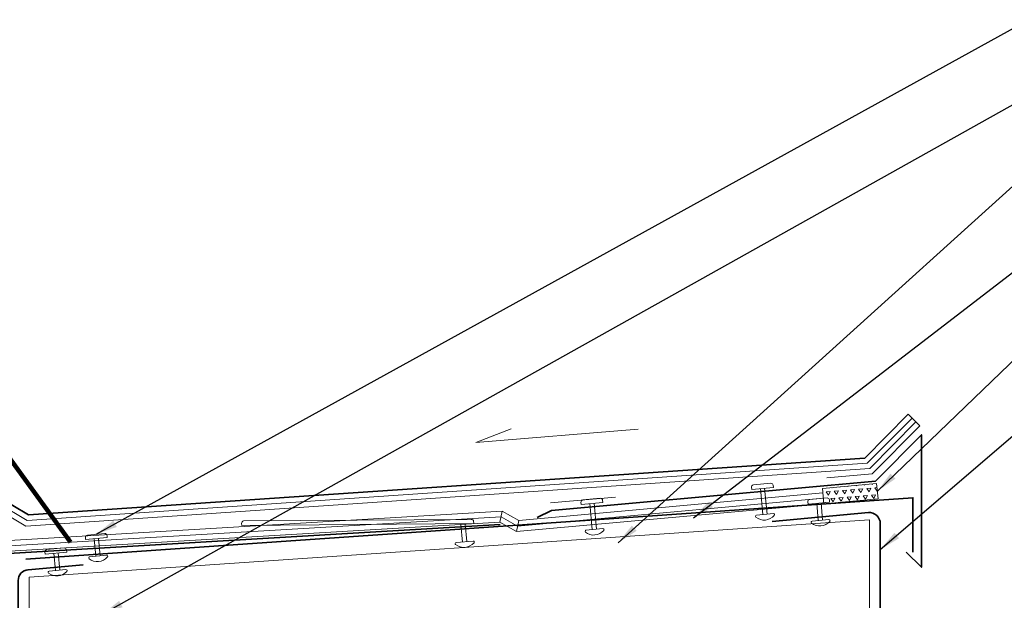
# Model space of a CAD drawing. Header units: millimetres. Extents: x -485339 to 350584, y -1189936 to 0.
# Tile 30 of 256: x -312560 to -312106, y -1061587 to -1061320. Entities that reach past the tile are written whole.
import ezdxf

# ---------------------------------------------------------------- set-up
doc = ezdxf.new("R2010")
doc.units = ezdxf.units.MM
doc.header["$LTSCALE"] = 10
for name, color, linetype, lineweight in [('N_klemp', 220, 'Continuous', 35), ('N_popis', 10, 'Continuous', 18), ('N_čáry_obrys', 10, 'Continuous', 35), ('N_čáry_plné', 10, 'Continuous', 18), ('N_šrary', 10, 'Continuous', 18)]:
    doc.layers.add(name, color=color, linetype=linetype, lineweight=lineweight)
doc.styles.get("Standard").update_dxf_attribs({"font": 'simplex.shx', "width": 0.8})
doc.linetypes.add('LEPENÍ', pattern='A,3.81,[130,LTYPESHP.SHX,S=6.35,R=0,X=0,Y=0],3.81', length=7.62)
doc.linetypes.add('PVC', pattern='A,0,-0.0001,[6,atelier.SHX,S=0.01,R=0,X=0,Y=0],-0.08,[133,LTYPESHP.SHX,S=0.01,R=0,X=-0.01,Y=0],-0.07', length=0.1501)
doc.linetypes.add('TEXTILIE', pattern='A,0,-0.004,[131,LTYPESHP.SHX,S=0.004,R=0,X=-0.004,Y=0],-0.008,[131,LTYPESHP.SHX,S=0.004,R=180,X=0.004,Y=0],-0.004', length=0.016)
doc.dimstyles.get("Standard").update_dxf_attribs({"dimtxt": 0.18, "dimasz": 0.18, "dimexe": 0.18, "dimexo": 0.0625, "dimgap": 0.09, "dimtad": 0, "dimtih": 1, "dimtoh": 1, "dimdec": 4, "dimzin": 0, "dimdsep": 46, "dimtxsty": 'Standard', "dimcen": 0.09, "dimadec": 0, "dimazin": 0, "dimtfac": 1, "dimtdec": 4, "dimtofl": 0, "dimtmove": 0, "dimatfit": 3, "dimfxl": 1, "dimtolj": 1, "dimtzin": 0, "dimarcsym": 0})

msp = doc.modelspace()

# ---------------------------------------------------------------- hatches: boundary and pattern name
at = {"layer": 'N_šrary', "linetype": 'Continuous'}
h = msp.add_hatch(dxfattribs=at)
h.set_pattern_fill('TRIANG', color=256, scale=10, angle=5, style=0)
h.set_pattern_definition([(65, (-519921.738, -1071347.7466), (-2.15091163, 3.071820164), [1.875, -1.875]), (125, (-519921.738, -1071347.7466), (-3.735730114, -0.326834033), [1.875, -1.875]), (5, (-519922.8136, -1071346.2107), (1.58481848, 3.398654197), [1.875, -1.875])])
h.paths.add_polyline_path([(-312189.52, -1061542.36), (-312164.62, -1061540.1), (-312165.26, -1061533.13), (-312190.16, -1061535.39), (-312189.75, -1061539.87), (-312188.07, -1061539.71, -0.414214), (-312186.99, -1061540.61), (-312186.89, -1061541.61), (-312189.57, -1061541.86)])

# ---------------------------------------------------------------- linework, layer by layer
at = {"layer": 'N_klemp', "lineweight": 18}
for p, q in [((-312168.6, -1061549.86), (-312555.45, -1061576.16)), ((-312168.6, -1061599.16), (-312168.6, -1061549.86)), ((-312555.45, -1061599.16), (-312555.45, -1061576.16))]:
    msp.add_line(p, q, dxfattribs=at)
at = {"layer": 'N_klemp', "lineweight": 35}
for points in [[(-312321.61, -1061548.69), (-312315.01, -1061545.5), (-312165.73, -1061531.94), (-312144.63, -1061510.65), (-312144.63, -1061571.65), (-312151.7, -1061564.62)], [(-312148.6, -1061564.65), (-312148.6, -1061539.65), (-312556.92, -1061567.93)], [(-312338.6, -1061551.91), (-312614.45, -1061568.16), (-312614.45, -1061598.25), (-312614.45, -1061598.25)]]:
    msp.add_lwpolyline(points, dxfattribs=at)
msp.add_lwpolyline([(-312530.57, -1061570.44), (-312555.9, -1061572.74, 0.387902), (-312560.45, -1061577.72), (-312560.45, -1061598.16, 0.414214), (-312555.45, -1061603.16), (-312168.6, -1061603.16, 0.414214), (-312163.6, -1061598.16), (-312163.6, -1061551.45, 0.44165), (-312169.07, -1061546.47), (-312213.39, -1061550.6)], format="xyb", dxfattribs=at)
at = {"layer": 'N_popis'}
for p, q in [((-312349.77, -1061514.2), (-312333.51, -1061507.85)), ((-312275.02, -1061508.05), (-312349.77, -1061514.2))]:
    msp.add_line(p, q, dxfattribs=at)
at = {"layer": 'N_čáry_obrys', "linetype": 'ByBlock'}
for p, q in [((-312170.72, -1061521.35), (-312150.76, -1061501.21)), ((-312145.43, -1061506.49), (-312150.76, -1061501.21)), ((-312555.72, -1061547.52), (-312170.72, -1061521.35)), ((-312577.53, -1061534.62), (-312555.72, -1061547.52))]:
    msp.add_line(p, q, dxfattribs=at).dxf.unprotected_set("ltscale", 0)
at = {"layer": 'N_čáry_plné', "linetype": 'PVC', "ltscale": 10}
for p, q in [((-312148.98, -1061502.97), (-312169.59, -1061523.76)), ((-312169.59, -1061523.76), (-312556.3, -1061550.08)), ((-312556.3, -1061550.08), (-312578.1, -1061537.19))]:
    msp.add_line(p, q, dxfattribs=at)
at = {"layer": 'N_čáry_plné', "linetype": 'Continuous'}
for p, q in [((-312168.45, -1061526.17), (-312147.21, -1061504.73)), ((-312556.87, -1061552.64), (-312168.45, -1061526.17)), ((-312190.16, -1061535.39), (-312165.26, -1061533.13)), ((-312165.26, -1061533.13), (-312164.62, -1061540.1)), ((-312329.99, -1061550.1), (-312189.97, -1061537.38)), ((-312190.16, -1061535.39), (-312189.52, -1061542.36)), ((-312578.68, -1061539.75), (-312556.87, -1061552.64)), ((-312331.1, -1061555.22), (-312189.52, -1061542.36)), ((-312189.52, -1061542.36), (-312164.62, -1061540.1)), ((-312620.45, -1061562.68), (-312337.59, -1061545.79)), ((-312337.59, -1061545.79), (-312338.69, -1061550.91)), ((-312337.59, -1061545.79), (-312329.99, -1061550.1)), ((-312615.45, -1061567.25), (-312338.69, -1061550.91)), ((-312338.69, -1061550.91), (-312331.1, -1061555.22)), ((-312329.99, -1061550.1), (-312331.1, -1061555.22))]:
    msp.add_line(p, q, dxfattribs=at)
at = {"layer": 'N_čáry_plné', "linetype": 'LEPENÍ', "ltscale": 0.04}
for p, q in [((-312167.32, -1061528.57), (-312145.43, -1061506.49)), ((-312188.14, -1061530.46), (-312167.32, -1061528.57)), ((-312315.32, -1061542.01), (-312285.45, -1061539.3))]:
    msp.add_line(p, q, dxfattribs=at)
at = {"layer": 'N_čáry_plné', "linetype": 'ByBlock'}
for p, q in [((-312221.97, -1061533.73), (-312214.01, -1061532.99)), ((-312212.82, -1061534.88), (-312212.92, -1061533.89)), ((-312222.78, -1061535.82), (-312222.87, -1061534.82)), ((-312222.78, -1061535.82), (-312212.82, -1061534.88)), ((-312217.67, -1061547.41), (-312218.8, -1061535.45)), ((-312215.68, -1061547.23), (-312216.81, -1061535.26)), ((-312301.28, -1061542.72), (-312301.37, -1061541.72)), ((-312301.28, -1061542.72), (-312291.32, -1061541.79)), ((-312300.47, -1061540.63), (-312292.5, -1061539.89)), ((-312296.17, -1061554.31), (-312297.29, -1061542.35)), ((-312294.18, -1061554.13), (-312295.3, -1061542.16)), ((-312291.32, -1061541.79), (-312291.41, -1061540.79)), ((-312196.85, -1061542.54), (-312196.94, -1061541.55)), ((-312196.85, -1061542.54), (-312186.89, -1061541.61)), ((-312196.04, -1061540.46), (-312188.07, -1061539.71)), ((-312192.12, -1061550.13), (-312192.87, -1061542.17)), ((-312190.13, -1061549.95), (-312190.87, -1061541.98)), ((-312186.89, -1061541.61), (-312186.99, -1061540.61)), ((-312220.57, -1061547.68), (-312212.79, -1061546.95)), ((-312457.48, -1061552.41), (-312457.57, -1061551.41)), ((-312457.48, -1061552.41), (-312350.68, -1061551.47)), ((-312456.67, -1061550.32), (-312351.86, -1061549.58)), ((-312355.91, -1061560), (-312356.65, -1061552.03)), ((-312353.91, -1061559.81), (-312354.66, -1061551.85)), ((-312350.68, -1061551.47), (-312350.77, -1061550.48)), ((-312195.01, -1061550.41), (-312187.23, -1061549.68)), ((-312528.57, -1061556.84), (-312520.61, -1061556.09)), ((-312519.43, -1061557.99), (-312519.52, -1061556.99)), ((-312299.06, -1061554.58), (-312291.29, -1061553.85)), ((-312529.38, -1061558.92), (-312529.48, -1061557.93)), ((-312529.38, -1061558.92), (-312519.43, -1061557.99)), ((-312524.65, -1061566.51), (-312525.4, -1061558.55)), ((-312522.66, -1061566.33), (-312523.41, -1061558.36)), ((-312358.8, -1061560.27), (-312351.02, -1061559.54)), ((-312548.05, -1061565.58), (-312548.14, -1061564.58)), ((-312548.05, -1061565.58), (-312538.09, -1061564.64)), ((-312547.24, -1061563.49), (-312539.28, -1061562.75)), ((-312543.32, -1061573.17), (-312544.07, -1061565.21)), ((-312541.33, -1061572.98), (-312542.08, -1061565.02)), ((-312538.09, -1061564.64), (-312538.19, -1061563.65)), ((-312527.55, -1061566.79), (-312519.77, -1061566.06)), ((-312546.21, -1061573.44), (-312538.44, -1061572.71))]:
    msp.add_line(p, q, dxfattribs=at).dxf.unprotected_set("ltscale", 0)
at = {"layer": 'N_čáry_plné', "linetype": 'TEXTILIE', "ltscale": 40}
for p, q in [((-312330.54, -1061552.66), (-312189.75, -1061539.87)), ((-312617.95, -1061564.97), (-312338.14, -1061548.35)), ((-312338.14, -1061548.35), (-312330.54, -1061552.66))]:
    msp.add_line(p, q, dxfattribs=at)
at = {"layer": 'N_čáry_plné', "linetype": 'ByBlock'}
for centre, radius, start, end in [((-312221.88, -1061534.73), 1, 95.3623, 185.3623), ((-312213.91, -1061533.98), 1, 5.3623, 95.3623), ((-312300.37, -1061541.63), 1, 95.3623, 185.3623), ((-312292.41, -1061540.88), 1, 5.3623, 95.3623), ((-312195.95, -1061541.45), 1, 95.3623, 185.3623), ((-312187.98, -1061540.71), 1, 5.3623, 95.3623), ((-312220.52, -1061548.18), 0.5, 95.3623, 231.7107), ((-312217.01, -1061543.74), 6.16, 231.7107, 319.0138), ((-312212.74, -1061547.45), 0.5, 319.0138, 95.3623), ((-312456.58, -1061551.32), 1, 95.3623, 185.3623), ((-312351.77, -1061550.57), 1, 5.3623, 95.3623), ((-312194.96, -1061550.9), 0.5, 95.3623, 231.7107), ((-312191.46, -1061546.46), 6.16, 231.7107, 319.0138), ((-312187.19, -1061550.17), 0.5, 319.0138, 95.3623), ((-312528.48, -1061557.83), 1, 95.3623, 185.3623), ((-312520.52, -1061557.09), 1, 5.3623, 95.3623), ((-312299.02, -1061555.08), 0.5, 95.3623, 231.7107), ((-312295.51, -1061550.64), 6.16, 231.7107, 319.0138), ((-312291.24, -1061554.35), 0.5, 319.0138, 95.3623), ((-312358.75, -1061560.77), 0.5, 95.3623, 231.7107), ((-312355.25, -1061556.33), 6.16, 231.7107, 319.0138), ((-312350.97, -1061560.04), 0.5, 319.0138, 95.3623), ((-312547.15, -1061564.49), 1, 95.3623, 185.3623), ((-312539.18, -1061563.74), 1, 5.3623, 95.3623), ((-312519.72, -1061566.55), 0.5, 319.0138, 95.3623), ((-312527.5, -1061567.28), 0.5, 95.3623, 231.7107), ((-312523.99, -1061562.84), 6.16, 231.7107, 319.0138), ((-312546.16, -1061573.94), 0.5, 95.3623, 231.7107), ((-312542.66, -1061569.5), 6.16, 231.7107, 319.0138), ((-312538.39, -1061573.21), 0.5, 319.0138, 95.3623)]:
    msp.add_arc(centre, radius, start, end, dxfattribs=at).dxf.unprotected_set("ltscale", 0)

# ---------------------------------------------------------------- leaders
at = {"layer": 'N_popis'}
for points, override in [([(-312524.59, -1061556.46), (-312095.36, -1061319.63), (-311877.79, -1061319.63)], {"dimasz": 10}), ([(-312521.9, -1061593.43), (-312095.36, -1061354.7), (-311797.79, -1061354.7)], {"dimasz": 10}), ([(-312536.3, -1061560.06), (-312674.54, -1061370.36), (-313014.1, -1061370.36)], {"dimscale": 0.75, "dimtxt": 10, "dimasz": 10, "dimgap": 5, "dimtad": 1, "dimtxsty": 'Standard', "dimclrd": 0, "dimlwd": 65534}), ([(-312284.25, -1061560.34), (-312095.36, -1061389.7), (-311291.79, -1061389.7)], {"dimasz": 10}), ([(-312249.56, -1061548.82), (-312095.36, -1061430.23), (-311755.79, -1061430.23)], {"dimasz": 10}), ([(-312164.94, -1061536.61), (-312095.36, -1061469.68), (-311715.79, -1061469.68)], {"dimasz": 10}), ([(-312163.6, -1061563.52), (-312095.36, -1061504.91), (-311715.79, -1061504.91)], {"dimasz": 10}), ([(-312527.05, -1061646.64), (-312747.02, -1061558.56), (-312828.21, -1061558.56)], {"dimscale": 0.75, "dimtxt": 10, "dimasz": 10, "dimgap": 5, "dimtad": 1, "dimtxsty": 'Standard', "dimclrd": 0, "dimlwd": 65534})]:
    msp.add_leader(points, dimstyle='Standard', override=override, dxfattribs=at)

doc.saveas('drawing.dxf')
